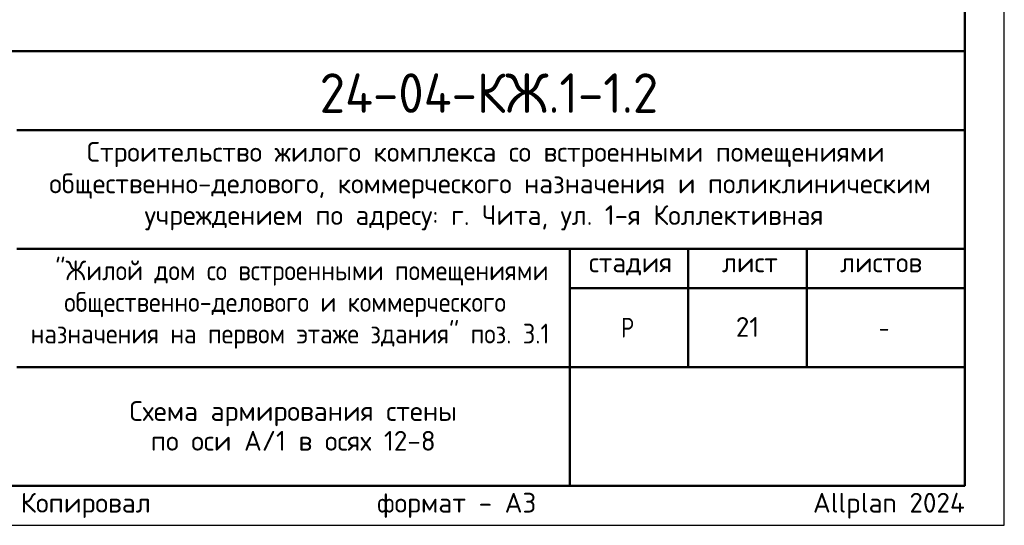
# Model space of a CAD drawing. Header units: millimetres. Extents: x 0 to 42000, y 0 to 29700.
# Tile 5 of 9: x 29538 to 42000, y 0 to 6398. Entities that reach past the tile are written whole.
import ezdxf

# ---------------------------------------------------------------- set-up
doc = ezdxf.new("R2010")
doc.units = ezdxf.units.MM
doc.layers.add('Standard', color=7, linetype='Continuous', lineweight=25)
doc.layers.add('Надписи', color=7, linetype='Continuous', lineweight=25)
doc.styles.add('ISOCPEUR', font='txt')

msp = doc.modelspace()

# ---------------------------------------------------------------- linework, layer by layer
at = {"layer": 'Standard', "color": 7, "linetype": 'Continuous', "lineweight": 50, "transparency": 33554687}
for p, q in [((23000, 6000), (41500, 6000)), ((29500, 5000), (41500, 5000)), ((29500, 3500), (41500, 3500)), ((36500, 2000), (36500, 3500)), ((38000, 2000), (38000, 3500)), ((39500, 2000), (39500, 3500)), ((36500, 3000), (41500, 3000)), ((29500, 2000), (41500, 2000)), ((36500, 500), (36500, 2000)), ((36500, 500), (36500, 2000))]:
    msp.add_line(p, q, dxfattribs=at)
at = {"layer": 'Standard', "color": 7, "linetype": 'Continuous', "lineweight": 25, "transparency": 33554687}
for p, q in [((41500, 500), (41500, 6000)), ((23000, 500), (41500, 500)), ((23000, 500), (41500, 500)), ((23000, 500), (41500, 500))]:
    msp.add_line(p, q, dxfattribs=at)
msp.add_lwpolyline([(0, 0), (42000, 0), (42000, 29700), (0, 29700), (0, 0)], close=True, dxfattribs=at)
at = {"layer": 'Standard', "color": 7, "linetype": 'Continuous', "lineweight": 50, "transparency": 33554687}
msp.add_lwpolyline([(2000, 29200), (41500, 29200), (41500, 500), (2000, 500), (2000, 29200)], close=True, dxfattribs=at)
at = {"layer": 'Standard', "color": 7, "linetype": 'Continuous', "lineweight": 13, "transparency": 33554687}
msp.add_lwpolyline([(41500, 29200), (2000, 29200), (2000, 6000), (41500, 6000), (41500, 29200)], dxfattribs=at)
at = {"layer": 'Standard', "color": 7, "linetype": 'Continuous', "lineweight": 25, "transparency": 33554687}
msp.add_lwpolyline([(41500, 6000), (23000, 6000), (23000, 500), (41500, 500), (41500, 6000)], dxfattribs=at)

# ---------------------------------------------------------------- texts
at = {"layer": 'Standard', "color": 7, "linetype": 'Continuous', "lineweight": 50, "transparency": 33554687, "insert": (33335, 5218), "char_height": 500, "width": 4831.97, "attachment_point": 7, "style": 'ISOCPEUR'}
msp.add_mtext('\\W0.94;24-04-КЖ.1-1.2', dxfattribs=at)
at = {"layer": 'Standard', "color": 7, "linetype": 'Continuous', "lineweight": 25, "transparency": 33554687, "char_height": 250, "attachment_point": 7, "style": 'ISOCPEUR'}
for s, insert, width in [('\\W0.99;Строительство жилого комплекса со встроенными помещениями', (30388, 4533), 10343.94), ('\\W0.99;общественно-делового, коммерческого назначения и поликлиническим', (29912, 4133), 11292.27), ('\\W0.99;учреждением по адресу: г. Чита, ул. 1-я Коллективная', (31119, 3733), 8881.18), ('\\W0.90;"Жилой дом со встроенными помещениями', (29989, 3033), 6132.51), ('\\W0.90;общественно-делового и коммерческого', (30102, 2633), 5904.55), ('\\W0.99;стадия    лист     листов', (36743, 3162), 4372.59), ('\\W0.90;назначения на первом этаже здания" поз. 3.1', (29676, 2233), 6756.08), ('\\W0.80;Р', (37150, 2375), 299.86), ('\\W0.78;-', (40412, 2375), 272.01)]:
    msp.add_mtext(s, dxfattribs=dict(at, insert=insert, width=width))
at = {"layer": 'Standard', "color": 7, "linetype": 'Continuous', "lineweight": 25, "transparency": 33554687, "insert": (33000, 1571), "char_height": 250, "width": 4241.88, "attachment_point": 2, "line_spacing_factor": 0.903614}
msp.add_mtext('\\A1;{\\fISOCPEUR|i0|b0;\\H250.000000;\\W1.000000;\\C7;Схема армирования стены}\\P{\\fISOCPEUR|i0|b0;\\H250.000000;\\W1.000000;\\C7;по оси А/1 в осях 12-8}\\P', dxfattribs=at)
at = {"layer": 'Standard', "color": 8, "linetype": 'Continuous', "lineweight": 13, "transparency": 33554687, "insert": (41500, 248), "char_height": 250, "width": 11749.46, "attachment_point": 6, "style": 'ISOCPEUR'}
msp.add_mtext('\\A1;{\\fISOCPEUR|i0|b0;\\H250.000000;\\W1.000000;\\C8;Копировал                  формат - А3                      Allplan 2024}\\P', dxfattribs=at)
at = {"layer": 'Надписи', "color": 7, "linetype": 'Continuous', "lineweight": 13, "transparency": 33554687, "insert": (38750, 2510), "char_height": 250, "width": 393.75, "attachment_point": 5, "style": 'ISOCPEUR'}
msp.add_mtext('\\A1;{\\fISOCPEUR|i0|b0;\\H250.000000;\\W1.000000;\\C7;21}\\P', dxfattribs=at)

doc.saveas('drawing.dxf')
